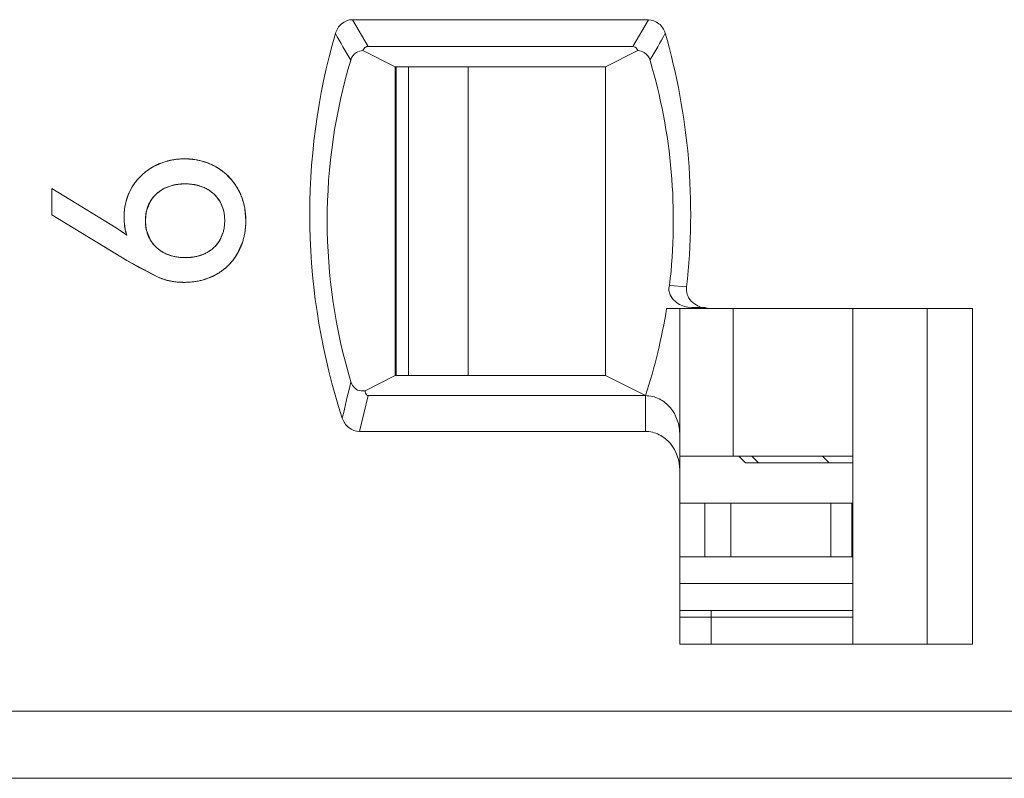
# Model space of a CAD drawing. Header units: inches. Extents: x 830 to 2908, y -1046 to 167.
# Tile 45 of 62: x 2677.72 to 2685.05, y -808.06 to -802.41. Entities that reach past the tile are written whole.
import ezdxf

# ---------------------------------------------------------------- set-up
doc = ezdxf.new("R2010")
doc.units = ezdxf.units.IN
doc.header["$LTSCALE"] = 23.1
doc.header["$MEASUREMENT"] = 0
doc.layers.get('0').update_dxf_attribs({"lineweight": 18})
for name, color, linetype, lineweight in [('1_11', 7, 'Continuous', 18), ('1_27', 7, 'Continuous', 18), ('1_39', 7, 'Continuous', 18), ('1_6', 7, 'Continuous', 18)]:
    doc.layers.add(name, color=color, linetype=linetype, lineweight=lineweight)

msp = doc.modelspace()

# ---------------------------------------------------------------- linework, layer by layer
at = {"color": 0, "linetype": 'Continuous', "lineweight": 0}
for p, q in [((2678.8676, -803.6443), (2678.8082, -803.6634)), ((2679.0911, -803.6638), (2679.0341, -803.6448)), ((2678.4345, -803.9639), (2677.9572, -803.6709)), ((2677.9572, -803.8668), (2677.9572, -803.6709)), ((2678.6906, -803.7647), (2678.6632, -803.8298)), ((2679.2336, -803.8301), (2679.209, -803.7698)), ((2679.3806, -803.7662), (2679.3905, -803.8059)), ((2677.9572, -803.8668), (2678.516, -804.2064)), ((2678.6588, -803.8498), (2678.6537, -803.9095)), ((2679.2436, -803.9095), (2679.2385, -803.8521)), ((2679.3939, -803.8248), (2679.4007, -803.9095)), ((2678.5033, -803.9772), (2678.4967, -803.9314)), ((2678.6539, -803.9215), (2678.6588, -803.9694)), ((2679.2387, -803.9676), (2679.2436, -803.9095)), ((2678.514, -804.0182), (2678.4345, -803.9639)), ((2678.4615, -803.9812), (2678.488, -803.9994)), ((2678.488, -803.9994), (2678.514, -804.0182)), ((2678.6628, -803.988), (2678.6905, -804.0548)), ((2679.2084, -804.0529), (2679.2335, -803.9912)), ((2679.3744, -804.0763), (2679.3425, -804.1482)), ((2678.516, -804.2064), (2678.3488, -804.1048)), ((2678.8081, -804.1573), (2678.8658, -804.1763)), ((2679.0332, -804.1767), (2679.0923, -804.1574)), ((2678.516, -804.2064), (2678.7478, -804.3315)), ((2678.7478, -804.3315), (2678.6021, -804.257)), ((2679.1795, -804.3112), (2679.109, -804.3427)), ((2678.8026, -804.3507), (2678.7478, -804.3315)), ((2678.8714, -804.3651), (2678.8117, -804.3532)), ((2678.9409, -804.3694), (2678.8802, -804.3661)), ((2679.0285, -804.3626), (2678.9409, -804.3694))]:
    msp.add_line(p, q, dxfattribs=at)
for centre, radius, start, end in [((2678.9245, -803.8892), 0.4362, 120.76457, 128.72822), ((2678.9237, -803.8878), 0.4347, 118.27557, 120.7655), ((2678.9299, -803.9004), 0.4487, 108.23638, 118.21537), ((2678.9368, -803.9198), 0.4693, 105.84868, 108.29168), ((2678.94, -803.9315), 0.4814, 101.16086, 105.83936), ((2678.9422, -803.9424), 0.4925, 98.98025, 101.17072), ((2678.9443, -803.9574), 0.5077, 89.95196, 98.94897), ((2678.9449, -803.9553), 0.5056, 80.05373, 90.01834), ((2678.9477, -803.9369), 0.4869, 78.41519, 80.0056), ((2678.9504, -803.9246), 0.4744, 73.54181, 78.42987), ((2678.9549, -803.9091), 0.4583, 70.42984, 73.53177), ((2678.9639, -803.8853), 0.4328, 60.41211, 70.49451), ((2678.9682, -803.8763), 0.4229, 55.01582, 60.3239), ((2678.9183, -803.8818), 0.4267, 128.703, 138.46438), ((2678.9614, -803.8862), 0.4348, 50.83167, 55.02318), ((2678.9576, -803.8909), 0.4409, 48.67091, 50.83718), ((2678.9543, -803.8945), 0.4458, 41.05888, 48.66446), ((2678.9047, -803.8675), 0.4073, 149.23912, 158.68874), ((2678.8943, -803.862), 0.3955, 143.66349, 149.14495), ((2678.9058, -803.8705), 0.4098, 138.4885, 143.666), ((2678.9397, -803.9806), 0.344, 100.63651, 102.08611), ((2678.9618, -803.9652), 0.3285, 77.28306, 79.09462), ((2678.9545, -803.8944), 0.4456, 38.82381, 41.06236), ((2678.9572, -803.8923), 0.4421, 34.67934, 38.82734), ((2678.9646, -803.8872), 0.4332, 29.51439, 34.68571), ((2678.9262, -803.8764), 0.4305, 158.62142, 160.98928), ((2678.9238, -803.9252), 0.2862, 113.82896, 116.47031), ((2678.9755, -803.9182), 0.2795, 62.60772, 65.57238), ((2678.9563, -803.8911), 0.4423, 16.3981, 29.42218), ((2678.9521, -803.8839), 0.4575, 167.78575, 170.50151), ((2678.9409, -803.8813), 0.446, 161.01295, 167.80689), ((2678.9922, -803.894), 0.2498, 29.80928, 31.62744), ((2678.9106, -803.903), 0.4896, 9.19632, 11.44381), ((2678.9516, -803.8843), 0.4571, 177.55811, 179.99782), ((2678.9559, -803.8845), 0.4613, 170.50194, 177.55652), ((2678.9353, -803.9), 0.281, 165.55096, 169.7088), ((2678.961, -803.9022), 0.282, 10.23272, 14.82473), ((2679.0217, -803.8845), 0.5272, 179.98445, 182.66489), ((2678.9855, -803.8861), 0.4909, 182.66593, 185.2934), ((2679.0254, -803.9096), 0.3717, 179.98363, 181.8393), ((2678.8715, -803.9138), 0.5291, 350.93291, 355.84557), ((2678.8447, -803.9116), 0.556, 355.82362, 358.02046), ((2678.8277, -803.911), 0.5729, 358.02014, 0.15262), ((2678.8719, -803.9036), 0.3758, 191.2825, 197.75266), ((2678.9388, -803.9187), 0.2846, 190.2522, 194.09714), ((2678.9566, -803.9181), 0.2864, 345.19657, 350.03575), ((2678.8961, -803.9175), 0.5042, 348.80514, 350.90949), ((2678.9894, -803.9275), 0.2524, 328.39447, 330.19761), ((2678.9376, -803.9276), 0.4615, 341.19423, 343.89489), ((2678.9245, -803.898), 0.2843, 242.89003, 245.84318), ((2678.9782, -803.9057), 0.2763, 294.38931, 297.14384), ((2678.98, -803.9445), 0.4158, 325.31736, 330.66006), ((2680.2286, -801.3906), 3.2957, 238.69129, 240.08791), ((2680.2055, -801.4305), 3.2496, 240.09047, 240.43534), ((2678.9392, -803.8468), 0.3376, 257.44161, 259.24231), ((2678.9622, -803.8503), 0.334, 280.79599, 282.27418), ((2678.9635, -803.9323), 0.4363, 311.25478, 318.76192), ((2678.9658, -803.9343), 0.4333, 318.76316, 321.20038), ((2678.9701, -803.9377), 0.4277, 321.19551, 325.326), ((2678.9759, -803.9489), 0.4156, 299.33656, 304.68212), ((2678.969, -803.939), 0.4277, 304.67372, 308.88737), ((2678.9655, -803.9345), 0.4333, 308.88215, 311.2533), ((2678.9386, -803.8803), 0.4897, 253.8767, 254.98567), ((2678.9346, -803.8807), 0.4884, 262.56357, 263.60003), ((2678.9487, -803.8629), 0.5061, 279.06878, 281.15853), ((2678.9595, -803.9081), 0.4596, 286.07909, 288.97378)]:
    msp.add_arc(centre, radius, start, end, dxfattribs=at)
for points, knots in [([(2678.7178, -803.505), (2678.7092, -803.5096), (2678.6925, -803.5193), (2678.6688, -803.5351), (2678.6501, -803.5495), (2678.6359, -803.5617), (2678.6255, -803.5711), (2678.6155, -803.581), (2678.6058, -803.5911), (2678.5964, -803.6016), (2678.5889, -803.6106), (2678.5831, -803.618), (2678.5788, -803.6236), (2678.5746, -803.6294), (2678.5711, -803.6342), (2678.5684, -803.6381), (2678.5664, -803.6411), (2678.5644, -803.644), (2678.5624, -803.647), (2678.5608, -803.6495), (2678.5595, -803.6516), (2678.5586, -803.6531), (2678.5578, -803.6543), (2678.5571, -803.6554), (2678.5566, -803.6561), (2678.5562, -803.6569), (2678.5558, -803.6575), (2678.5555, -803.6581), (2678.5553, -803.6584), (2678.5551, -803.6586), (2678.555, -803.6588), (2678.5549, -803.659), (2678.5548, -803.6591), (2678.5548, -803.6592), (2678.5548, -803.6592), (2678.5548, -803.6592)], [0, 0, 0, 0, 0.125, 0.25, 0.375, 0.4375, 0.5, 0.5625, 0.625001, 0.687501, 0.750001, 0.781251, 0.812501, 0.843751, 0.875001, 0.890626, 0.906251, 0.921876, 0.937501, 0.953126, 0.960938, 0.968751, 0.976563, 0.98047, 0.984376, 0.988282, 0.992188, 0.994141, 0.996095, 0.997071, 0.998048, 0.999024, 0.999513, 0.999757, 1, 1, 1, 1]), ([(2678.9448, -803.4497), (2678.9344, -803.4497), (2678.9139, -803.4503), (2678.8839, -803.4529), (2678.8594, -803.4565), (2678.8401, -803.4602), (2678.8259, -803.4635), (2678.8118, -803.4672), (2678.7978, -803.4713), (2678.7841, -803.4758), (2678.7727, -803.4799), (2678.7637, -803.4835), (2678.757, -803.4862), (2678.7504, -803.4891), (2678.7449, -803.4916), (2678.7405, -803.4936), (2678.7372, -803.4951), (2678.7339, -803.4967), (2678.7307, -803.4983), (2678.728, -803.4997), (2678.7258, -803.5008), (2678.7242, -803.5016), (2678.7229, -803.5023), (2678.7218, -803.5029), (2678.721, -803.5033), (2678.7202, -803.5037), (2678.7195, -803.5041), (2678.719, -803.5044), (2678.7186, -803.5045), (2678.7184, -803.5047), (2678.7182, -803.5048), (2678.718, -803.5049), (2678.7179, -803.505), (2678.7178, -803.505), (2678.7178, -803.505), (2678.7178, -803.505)], [0, 0, 0, 0, 0.125, 0.25, 0.375, 0.4375, 0.5, 0.5625, 0.625001, 0.687501, 0.750001, 0.781251, 0.812501, 0.843751, 0.875001, 0.890626, 0.906251, 0.921876, 0.937501, 0.953126, 0.960938, 0.968751, 0.976563, 0.98047, 0.984376, 0.988282, 0.992188, 0.994141, 0.996095, 0.997071, 0.998048, 0.999024, 0.999513, 0.999757, 1, 1, 1, 1]), ([(2679.1776, -803.5089), (2679.1688, -803.504), (2679.1511, -803.4947), (2679.1239, -803.4827), (2679.1005, -803.4743), (2679.0815, -803.4684), (2679.067, -803.4645), (2679.0524, -803.461), (2679.0375, -803.458), (2679.0225, -803.4554), (2679.0099, -803.4537), (2678.9997, -803.4525), (2678.9919, -803.4518), (2678.9842, -803.4511), (2678.9777, -803.4507), (2678.9725, -803.4504), (2678.9686, -803.4502), (2678.9646, -803.4501), (2678.9607, -803.4499), (2678.9574, -803.4499), (2678.9547, -803.4498), (2678.9527, -803.4498), (2678.9511, -803.4497), (2678.9498, -803.4497), (2678.9488, -803.4497), (2678.9478, -803.4497), (2678.9469, -803.4497), (2678.9463, -803.4497), (2678.9458, -803.4497), (2678.9455, -803.4497), (2678.9453, -803.4497), (2678.9451, -803.4497), (2678.9449, -803.4497), (2678.9448, -803.4497), (2678.9448, -803.4497), (2678.9448, -803.4497)], [0, 0, 0, 0, 0.125, 0.25, 0.375, 0.4375, 0.5, 0.5625, 0.625001, 0.687501, 0.750001, 0.781251, 0.812501, 0.843751, 0.875001, 0.890626, 0.906251, 0.921876, 0.937501, 0.953126, 0.960938, 0.968751, 0.976563, 0.98047, 0.984376, 0.988282, 0.992188, 0.994141, 0.996095, 0.997071, 0.998048, 0.999024, 0.999513, 0.999757, 1, 1, 1, 1]), ([(2679.3416, -803.6738), (2679.3366, -803.665), (2679.3263, -803.6479), (2679.3094, -803.6236), (2679.2941, -803.6046), (2679.2811, -803.5901), (2679.271, -803.5796), (2679.2606, -803.5695), (2679.2498, -803.5598), (2679.2387, -803.5504), (2679.2291, -803.5428), (2679.2212, -803.537), (2679.2153, -803.5327), (2679.2092, -803.5285), (2679.2041, -803.5251), (2679.1999, -803.5224), (2679.1968, -803.5204), (2679.1936, -803.5184), (2679.1905, -803.5165), (2679.1878, -803.5149), (2679.1857, -803.5136), (2679.1841, -803.5126), (2679.1827, -803.5119), (2679.1816, -803.5112), (2679.1808, -803.5108), (2679.18, -803.5103), (2679.1793, -803.5099), (2679.1788, -803.5096), (2679.1784, -803.5094), (2679.1782, -803.5093), (2679.178, -803.5091), (2679.1778, -803.509), (2679.1777, -803.509), (2679.1776, -803.5089), (2679.1776, -803.5089), (2679.1776, -803.5089)], [0, 0, 0, 0, 0.125, 0.25, 0.375, 0.4375, 0.5, 0.5625, 0.625001, 0.687501, 0.750001, 0.781251, 0.812501, 0.843751, 0.875001, 0.890626, 0.906251, 0.921876, 0.937501, 0.953126, 0.960938, 0.968751, 0.976563, 0.98047, 0.984376, 0.988282, 0.992188, 0.994141, 0.996095, 0.997071, 0.998048, 0.999024, 0.999513, 0.999757, 1, 1, 1, 1]), ([(2678.7362, -803.7097), (2678.743, -803.7036), (2678.7573, -803.6921), (2678.7802, -803.6771), (2678.8006, -803.6665), (2678.8177, -803.6592), (2678.8309, -803.6544), (2678.8445, -803.65), (2678.8585, -803.6463), (2678.8729, -803.6431), (2678.8851, -803.641), (2678.8952, -803.6395), (2678.9028, -803.6386), (2678.9105, -803.6378), (2678.917, -803.6372), (2678.9223, -803.6369), (2678.9262, -803.6367), (2678.9302, -803.6365), (2678.9343, -803.6363), (2678.9376, -803.6362), (2678.9403, -803.6361), (2678.9424, -803.6361), (2678.9441, -803.6361), (2678.9454, -803.636), (2678.9464, -803.636), (2678.9475, -803.636), (2678.9483, -803.636), (2678.949, -803.636), (2678.9494, -803.636), (2678.9498, -803.636), (2678.95, -803.636), (2678.9503, -803.636), (2678.9504, -803.636), (2678.9505, -803.636), (2678.9506, -803.636), (2678.9506, -803.636)], [0, 0, 0, 0, 0.125, 0.25, 0.375, 0.4375, 0.5, 0.5625, 0.625, 0.6875, 0.75, 0.78125, 0.8125, 0.843751, 0.875001, 0.890626, 0.906251, 0.921876, 0.937501, 0.953126, 0.960938, 0.968751, 0.976563, 0.980469, 0.984376, 0.988282, 0.992188, 0.994141, 0.996094, 0.997071, 0.998047, 0.999024, 0.999512, 0.999756, 1, 1, 1, 1]), ([(2679.0239, -803.6427), (2679.0201, -803.6419), (2678.9959, -803.6377), (2678.9503, -803.6346), (2678.9046, -803.6377), (2678.88, -803.6419), (2678.8762, -803.6426)], [0, 0, 0, 0, 0.077672, 0.496505, 0.921377, 1, 1, 1, 1]), ([(2678.9506, -803.636), (2678.9614, -803.636), (2678.9826, -803.6368), (2679.0128, -803.6403), (2679.0367, -803.6452), (2679.0551, -803.6502), (2679.0685, -803.6546), (2679.0816, -803.6595), (2679.0942, -803.6651), (2679.1065, -803.6712), (2679.1164, -803.6768), (2679.1241, -803.6816), (2679.1298, -803.6853), (2679.1354, -803.6892), (2679.14, -803.6925), (2679.1437, -803.6953), (2679.1464, -803.6974), (2679.149, -803.6995), (2679.1517, -803.7017), (2679.1539, -803.7035), (2679.1556, -803.705), (2679.1569, -803.7061), (2679.158, -803.7071), (2679.1589, -803.7078), (2679.1595, -803.7084), (2679.1601, -803.709), (2679.1607, -803.7095), (2679.1611, -803.7098), (2679.1614, -803.7101), (2679.1616, -803.7103), (2679.1617, -803.7104), (2679.1619, -803.7105), (2679.162, -803.7106), (2679.162, -803.7107), (2679.1621, -803.7107), (2679.1621, -803.7107)], [0, 0, 0, 0, 0.125, 0.25, 0.375, 0.4375, 0.5, 0.5625, 0.625, 0.6875, 0.75, 0.78125, 0.8125, 0.843751, 0.875001, 0.890626, 0.906251, 0.921876, 0.937501, 0.953126, 0.960938, 0.968751, 0.976563, 0.980469, 0.984376, 0.988282, 0.992188, 0.994141, 0.996094, 0.997071, 0.998047, 0.999024, 0.999512, 0.999756, 1, 1, 1, 1]), ([(2678.6537, -803.9095), (2678.6537, -803.899), (2678.6545, -803.8786), (2678.6584, -803.8495), (2678.6638, -803.8266), (2678.6694, -803.8092), (2678.6742, -803.7965), (2678.6797, -803.7842), (2678.6858, -803.7723), (2678.6926, -803.7608), (2678.6988, -803.7516), (2678.704, -803.7444), (2678.7081, -803.7392), (2678.7124, -803.734), (2678.7161, -803.7298), (2678.7191, -803.7264), (2678.7214, -803.724), (2678.7238, -803.7215), (2678.7262, -803.7191), (2678.7282, -803.7171), (2678.7299, -803.7155), (2678.7311, -803.7144), (2678.7321, -803.7134), (2678.733, -803.7126), (2678.7336, -803.712), (2678.7342, -803.7114), (2678.7348, -803.711), (2678.7352, -803.7106), (2678.7355, -803.7103), (2678.7357, -803.7101), (2678.7358, -803.71), (2678.736, -803.7099), (2678.7361, -803.7098), (2678.7361, -803.7098), (2678.7362, -803.7097), (2678.7362, -803.7097)], [0, 0, 0, 0, 0.125, 0.25, 0.375, 0.4375, 0.5, 0.5625, 0.625, 0.6875, 0.75, 0.78125, 0.812501, 0.843751, 0.875001, 0.890626, 0.906251, 0.921876, 0.937501, 0.953126, 0.960938, 0.968751, 0.976563, 0.980469, 0.984376, 0.988282, 0.992188, 0.994141, 0.996094, 0.997071, 0.998047, 0.999024, 0.999512, 0.999756, 1, 1, 1, 1]), ([(2678.7962, -803.669), (2678.7745, -803.6798), (2678.7342, -803.7068), (2678.703, -803.7444), (2678.6906, -803.7647)], [0, 0, 0, 0, 0.50418, 1, 1, 1, 1]), ([(2679.2049, -803.763), (2679.1931, -803.7438), (2679.1634, -803.7076), (2679.1251, -803.681), (2679.1041, -803.6701)], [0, 0, 0, 0, 0.488165, 1, 1, 1, 1]), ([(2679.4007, -803.9095), (2679.4007, -803.8987), (2679.4, -803.8773), (2679.3973, -803.8459), (2679.3934, -803.8204), (2679.3894, -803.8004), (2679.386, -803.7856), (2679.382, -803.7709), (2679.3777, -803.7565), (2679.3728, -803.7422), (2679.3684, -803.7305), (2679.3646, -803.7212), (2679.3617, -803.7143), (2679.3586, -803.7074), (2679.356, -803.7017), (2679.3538, -803.6972), (2679.3521, -803.6938), (2679.3504, -803.6905), (2679.3487, -803.6871), (2679.3473, -803.6843), (2679.3461, -803.6821), (2679.3452, -803.6804), (2679.3445, -803.6791), (2679.3438, -803.6779), (2679.3434, -803.6771), (2679.3429, -803.6763), (2679.3426, -803.6756), (2679.3423, -803.675), (2679.3421, -803.6747), (2679.3419, -803.6744), (2679.3418, -803.6742), (2679.3417, -803.6741), (2679.3416, -803.6739), (2679.3416, -803.6739), (2679.3416, -803.6738), (2679.3416, -803.6738), (2679.3416, -803.6738)], [0, 0, 0, 0, 0.125, 0.25, 0.375, 0.4375, 0.5, 0.5625, 0.625001, 0.687501, 0.750001, 0.781251, 0.812501, 0.843751, 0.875001, 0.890626, 0.906251, 0.921876, 0.937501, 0.953126, 0.960938, 0.968751, 0.976563, 0.98047, 0.984376, 0.988282, 0.992188, 0.994141, 0.996095, 0.997071, 0.998048, 0.999024, 0.999513, 0.999757, 0.999995, 1, 1, 1, 1]), ([(2678.4946, -803.8843), (2678.4946, -803.8905), (2678.4948, -803.9026), (2678.4957, -803.9204), (2678.4969, -803.9349), (2678.4983, -803.9463), (2678.4994, -803.9547), (2678.5007, -803.963), (2678.5021, -803.9712), (2678.5037, -803.9793), (2678.5052, -803.986), (2678.5064, -803.9913), (2678.5074, -803.9952), (2678.5084, -803.9991), (2678.5092, -804.0023), (2678.51, -804.0049), (2678.5105, -804.0068), (2678.5111, -804.0087), (2678.5116, -804.0106), (2678.5121, -804.0122), (2678.5125, -804.0135), (2678.5128, -804.0144), (2678.513, -804.0152), (2678.5132, -804.0159), (2678.5134, -804.0163), (2678.5135, -804.0168), (2678.5136, -804.0172), (2678.5137, -804.0175), (2678.5138, -804.0177), (2678.5138, -804.0179), (2678.5139, -804.018), (2678.5139, -804.0181), (2678.5139, -804.0181), (2678.514, -804.0182), (2678.514, -804.0182), (2678.514, -804.0182), (2678.514, -804.0182)], [0, 0, 0, 0, 0.125, 0.25, 0.375, 0.4375, 0.5, 0.5625, 0.625, 0.6875, 0.75, 0.78125, 0.8125, 0.84375, 0.875, 0.890625, 0.90625, 0.921875, 0.9375, 0.953125, 0.960938, 0.96875, 0.976563, 0.980469, 0.984375, 0.988282, 0.992188, 0.994141, 0.996094, 0.997071, 0.998047, 0.999024, 0.999512, 0.999756, 0.999997, 1, 1, 1, 1]), ([(2678.7362, -804.1104), (2678.7293, -804.1042), (2678.7164, -804.0912), (2678.6996, -804.0701), (2678.6878, -804.0512), (2678.6797, -804.0352), (2678.6742, -804.0229), (2678.6693, -804.0101), (2678.6652, -803.997), (2678.6616, -803.9834), (2678.6592, -803.9718), (2678.6576, -803.9623), (2678.6565, -803.955), (2678.6556, -803.9477), (2678.655, -803.9415), (2678.6546, -803.9365), (2678.6544, -803.9327), (2678.6542, -803.9289), (2678.654, -803.9251), (2678.6539, -803.9219), (2678.6538, -803.9193), (2678.6537, -803.9173), (2678.6537, -803.9157), (2678.6537, -803.9144), (2678.6537, -803.9134), (2678.6537, -803.9125), (2678.6537, -803.9116), (2678.6537, -803.911), (2678.6537, -803.9106), (2678.6537, -803.9102), (2678.6537, -803.91), (2678.6537, -803.9098), (2678.6537, -803.9096), (2678.6537, -803.9096), (2678.6537, -803.9095), (2678.6537, -803.9095)], [0, 0, 0, 0, 0.125, 0.25, 0.375, 0.4375, 0.5, 0.5625, 0.625, 0.6875, 0.75, 0.78125, 0.8125, 0.843751, 0.875001, 0.890626, 0.906251, 0.921876, 0.937501, 0.953126, 0.960938, 0.968751, 0.976563, 0.980469, 0.984376, 0.988282, 0.992188, 0.994141, 0.996094, 0.997071, 0.998047, 0.999024, 0.999512, 0.999756, 1, 1, 1, 1]), ([(2679.2436, -803.9095), (2679.2436, -803.92), (2679.2427, -803.9405), (2679.2389, -803.9697), (2679.2337, -803.9926), (2679.2282, -804.0102), (2679.2235, -804.0229), (2679.2182, -804.0353), (2679.2122, -804.0472), (2679.2056, -804.0588), (2679.1996, -804.0681), (2679.1944, -804.0753), (2679.1904, -804.0806), (2679.1863, -804.0859), (2679.1827, -804.0901), (2679.1797, -804.0935), (2679.1774, -804.096), (2679.1751, -804.0984), (2679.1728, -804.1009), (2679.1708, -804.1029), (2679.1692, -804.1045), (2679.168, -804.1057), (2679.167, -804.1067), (2679.1662, -804.1075), (2679.1656, -804.1081), (2679.1649, -804.1087), (2679.1644, -804.1091), (2679.164, -804.1095), (2679.1637, -804.1098), (2679.1635, -804.11), (2679.1634, -804.1101), (2679.1632, -804.1102), (2679.1631, -804.1103), (2679.1631, -804.1104), (2679.1631, -804.1104), (2679.1631, -804.1104)], [0, 0, 0, 0, 0.125, 0.25, 0.375, 0.4375, 0.5, 0.5625, 0.625, 0.6875, 0.75, 0.78125, 0.812501, 0.843751, 0.875001, 0.890626, 0.906251, 0.921876, 0.937501, 0.953126, 0.960938, 0.968751, 0.976563, 0.980469, 0.984376, 0.988282, 0.992188, 0.994141, 0.996094, 0.997071, 0.998047, 0.999024, 0.999512, 0.999756, 1, 1, 1, 1]), ([(2679.3425, -804.1482), (2679.3473, -804.1395), (2679.3564, -804.1217), (2679.3682, -804.0942), (2679.3766, -804.0705), (2679.3823, -804.051), (2679.3862, -804.0362), (2679.3896, -804.0212), (2679.3926, -804.0059), (2679.3951, -803.9904), (2679.3968, -803.9773), (2679.3979, -803.9667), (2679.3986, -803.9587), (2679.3993, -803.9507), (2679.3997, -803.9439), (2679.4, -803.9385), (2679.4002, -803.9344), (2679.4003, -803.9303), (2679.4004, -803.9261), (2679.4005, -803.9227), (2679.4006, -803.9199), (2679.4006, -803.9179), (2679.4006, -803.9161), (2679.4006, -803.9147), (2679.4006, -803.9137), (2679.4007, -803.9126), (2679.4007, -803.9118), (2679.4007, -803.9111), (2679.4007, -803.9106), (2679.4007, -803.9103), (2679.4007, -803.91), (2679.4007, -803.9098), (2679.4007, -803.9097), (2679.4007, -803.9096), (2679.4007, -803.9095), (2679.4007, -803.9095)], [0, 0, 0, 0, 0.125, 0.25, 0.375, 0.4375, 0.5, 0.5625, 0.625001, 0.687501, 0.750001, 0.781251, 0.812501, 0.843751, 0.875001, 0.890626, 0.906251, 0.921876, 0.937501, 0.953126, 0.960938, 0.968751, 0.976563, 0.98047, 0.984376, 0.988282, 0.992188, 0.994141, 0.996095, 0.997071, 0.998048, 0.999024, 0.999513, 0.999757, 1, 1, 1, 1]), ([(2678.6905, -804.0548), (2678.7029, -804.0754), (2678.7338, -804.1129), (2678.7737, -804.1401), (2678.7949, -804.151)], [0, 0, 0, 0, 0.501361, 1, 1, 1, 1]), ([(2679.1042, -804.1516), (2679.1256, -804.1406), (2679.1637, -804.1143), (2679.1929, -804.0783), (2679.2043, -804.0597)], [0, 0, 0, 0, 0.523753, 1, 1, 1, 1]), ([(2678.9506, -804.1851), (2678.9396, -804.1851), (2678.9181, -804.1843), (2678.8874, -804.1808), (2678.8631, -804.176), (2678.8445, -804.1709), (2678.8309, -804.1665), (2678.8177, -804.1616), (2678.8049, -804.156), (2678.7925, -804.1499), (2678.7824, -804.1443), (2678.7746, -804.1395), (2678.7688, -804.1358), (2678.7631, -804.132), (2678.7585, -804.1286), (2678.7548, -804.1259), (2678.7521, -804.1238), (2678.7493, -804.1216), (2678.7467, -804.1195), (2678.7444, -804.1176), (2678.7427, -804.1161), (2678.7414, -804.115), (2678.7403, -804.1141), (2678.7394, -804.1133), (2678.7388, -804.1127), (2678.7381, -804.1122), (2678.7376, -804.1117), (2678.7371, -804.1113), (2678.7369, -804.111), (2678.7366, -804.1108), (2678.7365, -804.1107), (2678.7364, -804.1106), (2678.7363, -804.1105), (2678.7362, -804.1105), (2678.7362, -804.1104), (2678.7362, -804.1104)], [0, 0, 0, 0, 0.125, 0.25, 0.375, 0.4375, 0.5, 0.5625, 0.625, 0.6875, 0.75, 0.78125, 0.8125, 0.843751, 0.875001, 0.890626, 0.906251, 0.921876, 0.937501, 0.953126, 0.960938, 0.968751, 0.976563, 0.980469, 0.984376, 0.988282, 0.992188, 0.994141, 0.996094, 0.997071, 0.998047, 0.999024, 0.999512, 0.999756, 1, 1, 1, 1]), ([(2679.1631, -804.1104), (2679.1564, -804.1166), (2679.1424, -804.1283), (2679.1199, -804.1435), (2679.0998, -804.1542), (2679.0829, -804.1616), (2679.0698, -804.1665), (2679.0563, -804.1709), (2679.0424, -804.1747), (2679.0281, -804.1779), (2679.0159, -804.1801), (2679.0059, -804.1816), (2678.9983, -804.1825), (2678.9906, -804.1833), (2678.9841, -804.1839), (2678.9788, -804.1842), (2678.9749, -804.1845), (2678.9709, -804.1847), (2678.9669, -804.1848), (2678.9635, -804.1849), (2678.9608, -804.185), (2678.9588, -804.185), (2678.9571, -804.1851), (2678.9557, -804.1851), (2678.9547, -804.1851), (2678.9536, -804.1851), (2678.9528, -804.1851), (2678.9521, -804.1851), (2678.9517, -804.1851), (2678.9513, -804.1851), (2678.9511, -804.1851), (2678.9509, -804.1851), (2678.9507, -804.1851), (2678.9506, -804.1851), (2678.9506, -804.1851), (2678.9506, -804.1851)], [0, 0, 0, 0, 0.125, 0.25, 0.375, 0.4375, 0.5, 0.5625, 0.625, 0.6875, 0.75, 0.78125, 0.8125, 0.843751, 0.875001, 0.890626, 0.906251, 0.921876, 0.937501, 0.953126, 0.960938, 0.968751, 0.976563, 0.980469, 0.984376, 0.988282, 0.992188, 0.994141, 0.996094, 0.997071, 0.998047, 0.999024, 0.999512, 0.999756, 1, 1, 1, 1]), ([(2679.1795, -804.3112), (2679.1882, -804.3064), (2679.2052, -804.2962), (2679.2292, -804.2794), (2679.248, -804.2643), (2679.2623, -804.2514), (2679.2727, -804.2414), (2679.2827, -804.231), (2679.2923, -804.2203), (2679.3016, -804.2092), (2679.3091, -804.1996), (2679.3148, -804.1918), (2679.319, -804.1859), (2679.3232, -804.1798), (2679.3266, -804.1747), (2679.3292, -804.1706), (2679.3312, -804.1674), (2679.3331, -804.1643), (2679.335, -804.1611), (2679.3366, -804.1585), (2679.3379, -804.1563), (2679.3388, -804.1547), (2679.3396, -804.1534), (2679.3402, -804.1523), (2679.3406, -804.1515), (2679.3411, -804.1507), (2679.3415, -804.15), (2679.3418, -804.1494), (2679.342, -804.1491), (2679.3421, -804.1488), (2679.3422, -804.1486), (2679.3423, -804.1485), (2679.3424, -804.1483), (2679.3424, -804.1483), (2679.3425, -804.1482), (2679.3425, -804.1482)], [0, 0, 0, 0, 0.125, 0.25, 0.375, 0.4375, 0.5, 0.5625, 0.625001, 0.687501, 0.750001, 0.781251, 0.812501, 0.843751, 0.875001, 0.890626, 0.906251, 0.921876, 0.937501, 0.953126, 0.960938, 0.968751, 0.976563, 0.98047, 0.984376, 0.988282, 0.992188, 0.994141, 0.996095, 0.997071, 0.998048, 0.999024, 0.999513, 0.999757, 1, 1, 1, 1]), ([(2678.8762, -804.1785), (2678.88, -804.1792), (2678.9046, -804.1834), (2678.9505, -804.1865), (2678.9965, -804.1834), (2679.021, -804.1792), (2679.0248, -804.1785)], [0, 0, 0, 0, 0.078207, 0.500545, 0.922216, 1, 1, 1, 1]), ([(2678.9409, -804.3694), (2678.952, -804.3694), (2678.974, -804.3688), (2679.0061, -804.3661), (2679.0321, -804.3623), (2679.0524, -804.3583), (2679.0675, -804.3549), (2679.0823, -804.351), (2679.0969, -804.3467), (2679.1112, -804.3419), (2679.123, -804.3376), (2679.1323, -804.3339), (2679.1392, -804.331), (2679.146, -804.328), (2679.1517, -804.3254), (2679.1562, -804.3232), (2679.1596, -804.3216), (2679.1629, -804.3199), (2679.1663, -804.3182), (2679.169, -804.3168), (2679.1712, -804.3157), (2679.1729, -804.3148), (2679.1743, -804.314), (2679.1754, -804.3135), (2679.1762, -804.313), (2679.177, -804.3126), (2679.1777, -804.3122), (2679.1782, -804.3119), (2679.1786, -804.3117), (2679.1788, -804.3116), (2679.1791, -804.3114), (2679.1792, -804.3113), (2679.1793, -804.3113), (2679.1794, -804.3112), (2679.1795, -804.3112), (2679.1795, -804.3112)], [0, 0, 0, 0, 0.125, 0.25, 0.375, 0.4375, 0.5, 0.5625, 0.625001, 0.687501, 0.750001, 0.781251, 0.812501, 0.843751, 0.875001, 0.890626, 0.906251, 0.921876, 0.937501, 0.953126, 0.960938, 0.968751, 0.976563, 0.98047, 0.984376, 0.988282, 0.992188, 0.994141, 0.996095, 0.997071, 0.998048, 0.999024, 0.999513, 0.999757, 1, 1, 1, 1]), ([(2678.7478, -804.3315), (2678.7551, -804.3347), (2678.77, -804.3406), (2678.7929, -804.3483), (2678.8123, -804.3537), (2678.8282, -804.3574), (2678.8402, -804.36), (2678.8523, -804.3622), (2678.8646, -804.3641), (2678.8769, -804.3657), (2678.8874, -804.3669), (2678.8958, -804.3676), (2678.9021, -804.3681), (2678.9085, -804.3685), (2678.9138, -804.3688), (2678.9181, -804.369), (2678.9213, -804.3691), (2678.9246, -804.3692), (2678.9278, -804.3693), (2678.9305, -804.3693), (2678.9327, -804.3694), (2678.9343, -804.3694), (2678.9357, -804.3694), (2678.9368, -804.3694), (2678.9376, -804.3694), (2678.9384, -804.3694), (2678.9391, -804.3694), (2678.9396, -804.3694), (2678.94, -804.3694), (2678.9402, -804.3694), (2678.9405, -804.3694), (2678.9406, -804.3694), (2678.9407, -804.3694), (2678.9408, -804.3694), (2678.9409, -804.3694), (2678.9409, -804.3694), (2678.9409, -804.3694)], [0, 0, 0, 0, 0.125, 0.25, 0.375, 0.4375, 0.5, 0.5625, 0.625001, 0.687501, 0.750001, 0.781251, 0.812501, 0.843751, 0.875001, 0.890626, 0.906251, 0.921876, 0.937501, 0.953126, 0.960938, 0.968751, 0.976563, 0.98047, 0.984376, 0.988282, 0.992188, 0.994141, 0.996095, 0.997071, 0.998048, 0.999024, 0.999513, 0.999757, 0.999998, 1, 1, 1, 1])]:
    msp.add_open_spline(points, degree=3, knots=knots, dxfattribs=at)
for points in [[(2678.5548, -803.6592), (2678.5147, -803.7251), (2678.4946, -803.8002), (2678.4946, -803.8843)], [(2679.1621, -803.7107), (2679.2164, -803.7605), (2679.2436, -803.8267), (2679.2436, -803.9095)]]:
    msp.add_open_spline(points, degree=3, dxfattribs=at)
at = {"layer": '1_11', "color": 7, "linetype": 'Continuous', "lineweight": 0}
for p, q in [((2680.6111, -805.0632), (2680.6111, -802.7632)), ((2681.057, -802.7632), (2681.057, -805.0632)), ((2683.0297, -805.6632), (2683.0297, -804.5632)), ((2682.6308, -805.6632), (2683.92, -805.6632))]:
    msp.add_line(p, q, dxfattribs=at)
at = {"layer": '1_27', "color": 7, "linetype": 'Continuous', "lineweight": 0}
for p, q in [((2682.6308, -806.8632), (2683.92, -806.8632)), ((2682.865, -807.0632), (2682.865, -806.8132))]:
    msp.add_line(p, q, dxfattribs=at)
at = {"layer": '1_39', "color": 7, "linetype": 'Continuous', "lineweight": 0}
for p, q in [((2680.5203, -802.7632), (2680.5203, -805.0632)), ((2683.92, -806.0132), (2682.6308, -806.0132)), ((2682.8187, -806.4132), (2682.8187, -806.0132)), ((2683.0113, -806.0132), (2683.0113, -806.4132)), ((2683.7559, -806.4132), (2683.7559, -806.0132)), ((2683.9128, -806.4132), (2683.9128, -806.0132)), ((2682.6308, -806.4132), (2683.92, -806.4132))]:
    msp.add_line(p, q, dxfattribs=at)
at = {"layer": '1_6', "color": 7, "linetype": 'Continuous', "lineweight": 0}
for p, q in [((2680.1941, -802.4132), (2682.3975, -802.4132)), ((2680.3105, -802.6132), (2680.1941, -802.4132)), ((2682.3975, -802.4132), (2682.2808, -802.6132)), ((2680.3105, -802.6132), (2682.2808, -802.6132)), ((2680.5129, -802.7632), (2680.2727, -802.6428)), ((2682.3185, -802.6428), (2682.0783, -802.7632)), ((2680.5129, -802.7632), (2682.0783, -802.7632)), ((2680.5129, -802.7632), (2680.5129, -805.0632)), ((2682.0783, -805.0632), (2682.0783, -802.7632)), ((2682.6845, -804.4022), (2682.5566, -804.3941)), ((2682.5334, -804.5632), (2684.8097, -804.5632)), ((2682.6308, -807.0632), (2682.6308, -804.5632)), ((2682.6905, -804.5544), (2682.7199, -804.5587)), ((2682.72, -804.5585), (2682.7219, -804.5587)), ((2682.7202, -804.5566), (2682.8241, -804.5566)), ((2682.8384, -804.5617), (2682.8237, -804.5598)), ((2683.92, -804.5632), (2683.92, -807.0632)), ((2684.4728, -804.5632), (2684.4728, -807.0632)), ((2684.8097, -804.5632), (2684.8097, -807.0632)), ((2680.2884, -805.1765), (2680.5129, -805.0632)), ((2682.0783, -805.0632), (2680.5129, -805.0632)), ((2682.0783, -805.0632), (2682.3756, -805.2132)), ((2680.2469, -805.4799), (2680.3119, -805.2132)), ((2682.3756, -805.2132), (2680.3119, -805.2132)), ((2682.3756, -805.4799), (2682.3756, -805.2132)), ((2682.3756, -805.4799), (2680.2469, -805.4799)), ((2683.1203, -805.7132), (2683.0703, -805.6632)), ((2683.1203, -805.7132), (2683.92, -805.7132)), ((2683.1691, -805.6632), (2683.2181, -805.7132)), ((2683.744, -805.7132), (2683.695, -805.6632)), ((2682.6308, -806.6132), (2683.92, -806.6132)), ((2683.92, -806.8132), (2682.6308, -806.8132)), ((2684.8097, -807.0632), (2682.6308, -807.0632)), ((2632.4522, -807.5632), (2700.1378, -807.5632)), ((2701.7285, -808.0632), (2632.1105, -808.0632))]:
    msp.add_line(p, q, dxfattribs=at)
for centre, radius, start, end in [((2690.4304, -796.7276), 11.8696, 209.18534, 210.29391), ((2673.4036, -797.4942), 10.4098, 329.89917, 331.16916), ((2678.4576, -803.9179), 4.1265, 341.70634, 351.00374), ((2776.78, -828.186), 99.3149, 166.564534, 166.724665)]:
    msp.add_arc(centre, radius, start, end, dxfattribs=at)
for points, knots in [([(2680.1941, -802.4132), (2680.1656, -802.4136), (2680.1074, -802.4361), (2680.0757, -802.4882), (2680.0676, -802.5156)], [0, 0, 0, 0, 0.499144, 1, 1, 1, 1]), ([(2682.5233, -802.514), (2682.5149, -802.487), (2682.4832, -802.4358), (2682.4257, -802.4139), (2682.3975, -802.4132)], [0, 0, 0, 0, 0.501026, 1, 1, 1, 1]), ([(2680.0676, -802.5156), (2679.9337, -802.9796), (2679.8042, -803.9531), (2679.9686, -804.9213), (2680.119, -805.3802)], [0, 0, 0, 0, 0.5, 1, 1, 1, 1]), ([(2682.6827, -804.402), (2682.717, -804.0866), (2682.7276, -803.4476), (2682.6106, -802.8191), (2682.5233, -802.514)], [0, 0, 0, 0, 0.499974, 1, 1, 1, 1]), ([(2680.3105, -802.6132), (2680.3, -802.6131), (2680.2826, -802.6219), (2680.2751, -802.637), (2680.2727, -802.6428)], [0, 0, 0, 0, 0.625369, 1, 1, 1, 1]), ([(2682.2808, -802.6132), (2682.2876, -802.6132), (2682.3049, -802.6181), (2682.3146, -802.6336), (2682.3185, -802.6428)], [0, 0, 0, 0, 0.40183, 1, 1, 1, 1]), ([(2680.1815, -802.715), (2680.1883, -802.6922), (2680.2144, -802.6548), (2680.2558, -802.6439), (2680.2727, -802.6428)], [0, 0, 0, 0, 0.583737, 1, 1, 1, 1]), ([(2682.3185, -802.6428), (2682.3355, -802.6438), (2682.3769, -802.655), (2682.4029, -802.6923), (2682.4098, -802.715)], [0, 0, 0, 0, 0.417911, 1, 1, 1, 1]), ([(2680.1831, -805.1102), (2680.0669, -804.7238), (2679.9466, -803.9128), (2680.0659, -803.1016), (2680.1815, -802.715)], [0, 0, 0, 0, 0.5, 1, 1, 1, 1]), ([(2682.4098, -802.715), (2682.49, -802.9857), (2682.5974, -803.5445), (2682.5875, -804.1135), (2682.5554, -804.394)], [0, 0, 0, 0, 0.500019, 1, 1, 1, 1]), ([(2682.5554, -804.394), (2682.5482, -804.4033), (2682.5499, -804.43), (2682.5614, -804.4707), (2682.5925, -804.5118), (2682.6394, -804.5422), (2682.6737, -804.5509), (2682.6905, -804.5544)], [0, 0, 0, 0, 0.150842, 0.297456, 0.552713, 0.781106, 1, 1, 1, 1]), ([(2682.7173, -804.5099), (2682.704, -804.4959), (2682.6825, -804.4613), (2682.6811, -804.4213), (2682.6827, -804.402)], [0, 0, 0, 0, 0.499957, 1, 1, 1, 1]), ([(2680.2884, -805.1766), (2680.2703, -805.1798), (2680.2218, -805.178), (2680.1906, -805.1355), (2680.1831, -805.1102)], [0, 0, 0, 0, 0.410182, 1, 1, 1, 1]), ([(2680.2884, -805.1765), (2680.2897, -805.1829), (2680.2912, -805.1976), (2680.3033, -805.2121), (2680.3119, -805.2132)], [0, 0, 0, 0, 0.428267, 1, 1, 1, 1]), ([(2682.6308, -805.5001), (2682.6309, -805.4305), (2682.5939, -805.3204), (2682.4822, -805.2307), (2682.4108, -805.2131), (2682.3756, -805.2132)], [0, 0, 0, 0, 0.496875, 0.748597, 1, 1, 1, 1]), ([(2680.119, -805.3802), (2680.1278, -805.4073), (2680.1602, -805.4584), (2680.2185, -805.48), (2680.2469, -805.4799)], [0, 0, 0, 0, 0.50159, 1, 1, 1, 1]), ([(2682.3756, -805.4799), (2682.4108, -805.4798), (2682.4822, -805.4974), (2682.5939, -805.5871), (2682.6309, -805.6972), (2682.6308, -805.7668)], [0, 0, 0, 0, 0.251498, 0.503184, 1, 1, 1, 1])]:
    msp.add_open_spline(points, degree=3, knots=knots, dxfattribs=at)
msp.add_open_spline([(2682.8235, -804.5614), (2682.7843, -804.5582), (2682.7445, -804.5384), (2682.7173, -804.5099)], degree=3, dxfattribs=at)

doc.saveas('drawing.dxf')
